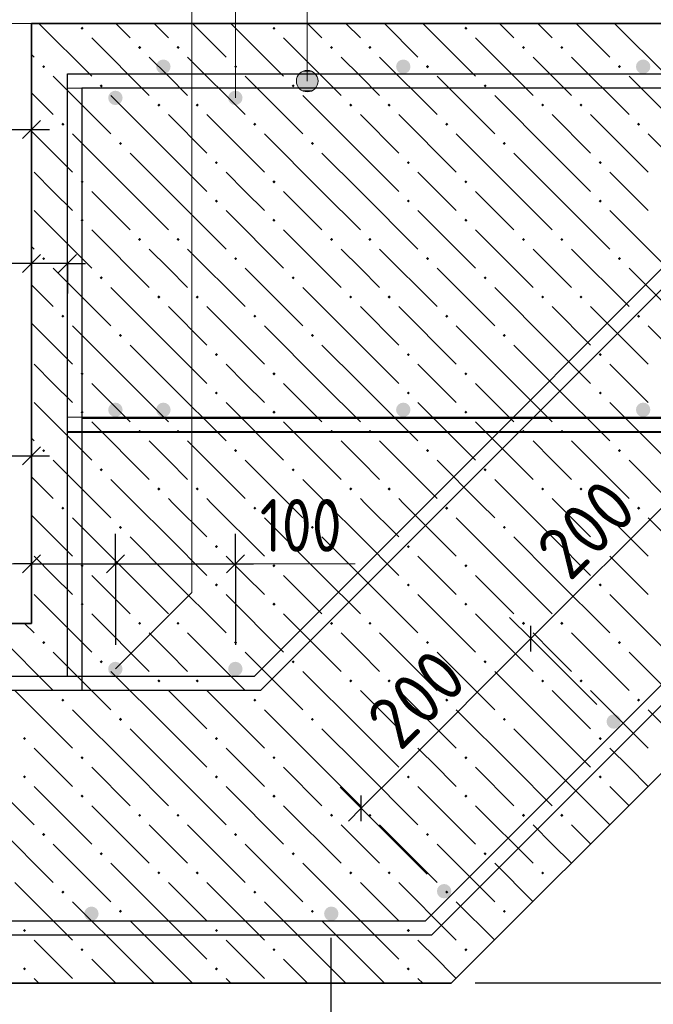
# Model space of a CAD drawing. Header units: millimetres. Extents: x 0 to 42000, y 0 to 29700.
# Tile 23 of 29: x 15666 to 18307, y 21813 to 25916. Entities that reach past the tile are written whole.
import ezdxf

# ---------------------------------------------------------------- set-up
doc = ezdxf.new("R2010")
doc.units = ezdxf.units.MM
for name, color, linetype, lineweight in [('Standard', 7, 'Continuous', 25), ('ЖБ Лента фундамента под плитной частью', 7, 'Continuous', 35), ('ЖБ Плита Фундамента верхний уровень', 7, 'Continuous', 35), ('Обрамление Г-обр.', 52, 'Continuous', 25), ('Обрамление П-обр. равн.', 52, 'Continuous', 25), ('Обрамление проемов стержнями', 52, 'Continuous', 25), ('Позиционная метка номер позиции', 7, 'Continuous', 13), ('Фоновоя арматура Х1', 52, 'Continuous', 25)]:
    doc.layers.add(name, color=color, linetype=linetype, lineweight=lineweight)
doc.layers.add('Размерная выноска', color=7, linetype='Continuous')
doc.styles.add('ISOCPEUR', font='txt')

msp = doc.modelspace()

# ---------------------------------------------------------------- hatches: boundary and pattern name
at = {"layer": 'ЖБ Лента фундамента под плитной частью', "linetype": 'Continuous', "lineweight": 18, "transparency": 33554687}
for points in [[(15839.4, 23880.1), (15845.9, 23886.6), (15852.4, 23880.1), (15845.9, 23873.6)], [(16639.4, 23880.1), (16645.9, 23886.6), (16652.4, 23880.1), (16645.9, 23873.6)], [(17439.4, 23880.1), (17445.9, 23886.6), (17452.4, 23880.1), (17445.9, 23873.6)], [(18239.4, 23880.1), (18245.9, 23886.6), (18252.4, 23880.1), (18245.9, 23873.6)], [(16079.4, 23800.1), (16085.9, 23806.6), (16092.4, 23800.1), (16085.9, 23793.6)], [(16879.4, 23800.1), (16885.9, 23806.6), (16892.4, 23800.1), (16885.9, 23793.6)], [(17679.4, 23800.1), (17685.9, 23806.6), (17692.4, 23800.1), (17685.9, 23793.6)], [(16479.4, 23720.1), (16485.9, 23726.6), (16492.4, 23720.1), (16485.9, 23713.6)], [(17279.4, 23720.1), (17285.9, 23726.6), (17292.4, 23720.1), (17285.9, 23713.6)], [(18079.4, 23720.1), (18085.9, 23726.6), (18092.4, 23720.1), (18085.9, 23713.6)], [(15919.4, 23640.1), (15925.9, 23646.6), (15932.4, 23640.1), (15925.9, 23633.6)], [(16719.4, 23640.1), (16725.9, 23646.6), (16732.4, 23640.1), (16725.9, 23633.6)], [(17519.4, 23640.1), (17525.9, 23646.6), (17532.4, 23640.1), (17525.9, 23633.6)], [(16479.4, 23560.1), (16485.9, 23566.6), (16492.4, 23560.1), (16485.9, 23553.6)], [(17279.4, 23560.1), (17285.9, 23566.6), (17292.4, 23560.1), (17285.9, 23553.6)], [(18079.4, 23560.1), (18085.9, 23566.6), (18092.4, 23560.1), (18085.9, 23553.6)], [(15919.4, 23480.1), (15925.9, 23486.6), (15932.4, 23480.1), (15925.9, 23473.6)], [(16719.4, 23480.1), (16725.9, 23486.6), (16732.4, 23480.1), (16725.9, 23473.6)], [(17519.4, 23480.1), (17525.9, 23486.6), (17532.4, 23480.1), (17525.9, 23473.6)], [(16159.4, 23400.1), (16165.9, 23406.6), (16172.4, 23400.1), (16165.9, 23393.6)], [(16319.4, 23400.1), (16325.9, 23406.6), (16332.4, 23400.1), (16325.9, 23393.6)], [(16959.4, 23400.1), (16965.9, 23406.6), (16972.4, 23400.1), (16965.9, 23393.6)], [(17119.4, 23400.1), (17125.9, 23406.6), (17132.4, 23400.1), (17125.9, 23393.6)], [(17759.4, 23400.1), (17765.9, 23406.6), (17772.4, 23400.1), (17765.9, 23393.6)], [(17919.4, 23400.1), (17925.9, 23406.6), (17932.4, 23400.1), (17925.9, 23393.6)], [(15759.4, 23320.1), (15765.9, 23326.6), (15772.4, 23320.1), (15765.9, 23313.6)], [(16559.4, 23320.1), (16565.9, 23326.6), (16572.4, 23320.1), (16565.9, 23313.6)], [(17359.4, 23320.1), (17365.9, 23326.6), (17372.4, 23320.1), (17365.9, 23313.6)], [(18159.4, 23320.1), (18165.9, 23326.6), (18172.4, 23320.1), (18165.9, 23313.6)], [(15999.4, 23240.1), (16005.9, 23246.6), (16012.4, 23240.1), (16005.9, 23233.6)], [(16799.4, 23240.1), (16805.9, 23246.6), (16812.4, 23240.1), (16805.9, 23233.6)], [(17599.4, 23240.1), (17605.9, 23246.6), (17612.4, 23240.1), (17605.9, 23233.6)], [(16239.4, 23160.1), (16245.9, 23166.6), (16252.4, 23160.1), (16245.9, 23153.6)], [(16399.4, 23160.1), (16405.9, 23166.6), (16412.4, 23160.1), (16405.9, 23153.6)], [(17039.4, 23160.1), (17045.9, 23166.6), (17052.4, 23160.1), (17045.9, 23153.6)], [(17199.4, 23160.1), (17205.9, 23166.6), (17212.4, 23160.1), (17205.9, 23153.6)], [(17839.4, 23160.1), (17845.9, 23166.6), (17852.4, 23160.1), (17845.9, 23153.6)], [(17999.4, 23160.1), (18005.9, 23166.6), (18012.4, 23160.1), (18005.9, 23153.6)], [(15839.4, 23080.1), (15845.9, 23086.6), (15852.4, 23080.1), (15845.9, 23073.6)], [(16639.4, 23080.1), (16645.9, 23086.6), (16652.4, 23080.1), (16645.9, 23073.6)], [(17439.4, 23080.1), (17445.9, 23086.6), (17452.4, 23080.1), (17445.9, 23073.6)], [(18239.4, 23080.1), (18245.9, 23086.6), (18252.4, 23080.1), (18245.9, 23073.6)], [(16079.4, 23000.1), (16085.9, 23006.6), (16092.4, 23000.1), (16085.9, 22993.6)], [(16879.4, 23000.1), (16885.9, 23006.6), (16892.4, 23000.1), (16885.9, 22993.6)], [(17679.4, 23000.1), (17685.9, 23006.6), (17692.4, 23000.1), (17685.9, 22993.6)], [(15679.4, 22920.1), (15685.9, 22926.6), (15692.4, 22920.1), (15685.9, 22913.6)], [(16479.4, 22920.1), (16485.9, 22926.6), (16492.4, 22920.1), (16485.9, 22913.6)], [(17279.4, 22920.1), (17285.9, 22926.6), (17292.4, 22920.1), (17285.9, 22913.6)], [(18079.4, 22920.1), (18085.9, 22926.6), (18092.4, 22920.1), (18085.9, 22913.6)], [(15919.4, 22840.1), (15925.9, 22846.6), (15932.4, 22840.1), (15925.9, 22833.6)], [(16719.4, 22840.1), (16725.9, 22846.6), (16732.4, 22840.1), (16725.9, 22833.6)], [(17519.4, 22840.1), (17525.9, 22846.6), (17532.4, 22840.1), (17525.9, 22833.6)], [(15679.4, 22760.1), (15685.9, 22766.6), (15692.4, 22760.1), (15685.9, 22753.6)], [(16479.4, 22760.1), (16485.9, 22766.6), (16492.4, 22760.1), (16485.9, 22753.6)], [(17279.4, 22760.1), (17285.9, 22766.6), (17292.4, 22760.1), (17285.9, 22753.6)], [(18079.4, 22760.1), (18085.9, 22766.6), (18092.4, 22760.1), (18085.9, 22753.6)], [(15919.4, 22680.1), (15925.9, 22686.6), (15932.4, 22680.1), (15925.9, 22673.6)], [(16719.4, 22680.1), (16725.9, 22686.6), (16732.4, 22680.1), (16725.9, 22673.6)], [(17519.4, 22680.1), (17525.9, 22686.6), (17532.4, 22680.1), (17525.9, 22673.6)], [(16159.4, 22600.1), (16165.9, 22606.6), (16172.4, 22600.1), (16165.9, 22593.6)], [(16319.4, 22600.1), (16325.9, 22606.6), (16332.4, 22600.1), (16325.9, 22593.6)], [(16959.4, 22600.1), (16965.9, 22606.6), (16972.4, 22600.1), (16965.9, 22593.6)], [(17119.4, 22600.1), (17125.9, 22606.6), (17132.4, 22600.1), (17125.9, 22593.6)], [(17759.4, 22600.1), (17765.9, 22606.6), (17772.4, 22600.1), (17765.9, 22593.6)], [(17919.4, 22600.1), (17925.9, 22606.6), (17932.4, 22600.1), (17925.9, 22593.6)], [(15759.4, 22520.1), (15765.9, 22526.6), (15772.4, 22520.1), (15765.9, 22513.6)], [(16559.4, 22520.1), (16565.9, 22526.6), (16572.4, 22520.1), (16565.9, 22513.6)], [(17359.4, 22520.1), (17365.9, 22526.6), (17372.4, 22520.1), (17365.9, 22513.6)], [(15999.4, 22440.1), (16005.9, 22446.6), (16012.4, 22440.1), (16005.9, 22433.6)], [(16799.4, 22440.1), (16805.9, 22446.6), (16812.4, 22440.1), (16805.9, 22433.6)], [(17599.4, 22440.1), (17605.9, 22446.6), (17612.4, 22440.1), (17605.9, 22433.6)], [(16239.4, 22360.1), (16245.9, 22366.6), (16252.4, 22360.1), (16245.9, 22353.6)], [(16399.4, 22360.1), (16405.9, 22366.6), (16412.4, 22360.1), (16405.9, 22353.6)], [(17039.4, 22360.1), (17045.9, 22366.6), (17052.4, 22360.1), (17045.9, 22353.6)], [(17199.4, 22360.1), (17205.9, 22366.6), (17212.4, 22360.1), (17205.9, 22353.6)], [(17839.4, 22360.1), (17845.9, 22366.6), (17852.4, 22360.1), (17845.9, 22353.6)], [(15839.4, 22280.1), (15845.9, 22286.6), (15852.4, 22280.1), (15845.9, 22273.6)], [(16639.4, 22280.1), (16645.9, 22286.6), (16652.4, 22280.1), (16645.9, 22273.6)], [(17439.4, 22280.1), (17445.9, 22286.6), (17452.4, 22280.1), (17445.9, 22273.6)], [(16079.4, 22200.1), (16085.9, 22206.6), (16092.4, 22200.1), (16085.9, 22193.6)], [(16879.4, 22200.1), (16885.9, 22206.6), (16892.4, 22200.1), (16885.9, 22193.6)], [(17679.4, 22200.1), (17685.9, 22206.6), (17692.4, 22200.1), (17685.9, 22193.6)], [(15679.4, 22120.1), (15685.9, 22126.6), (15692.4, 22120.1), (15685.9, 22113.6)], [(16479.4, 22120.1), (16485.9, 22126.6), (16492.4, 22120.1), (16485.9, 22113.6)], [(17279.4, 22120.1), (17285.9, 22126.6), (17292.4, 22120.1), (17285.9, 22113.6)], [(15919.4, 22040.1), (15925.9, 22046.6), (15932.4, 22040.1), (15925.9, 22033.6)], [(16719.4, 22040.1), (16725.9, 22046.6), (16732.4, 22040.1), (16725.9, 22033.6)], [(17519.4, 22040.1), (17525.9, 22046.6), (17532.4, 22040.1), (17525.9, 22033.6)], [(15679.4, 21960.1), (15685.9, 21966.6), (15692.4, 21960.1), (15685.9, 21953.6)], [(16479.4, 21960.1), (16485.9, 21966.6), (16492.4, 21960.1), (16485.9, 21953.6)], [(17279.4, 21960.1), (17285.9, 21966.6), (17292.4, 21960.1), (17285.9, 21953.6)]]:
    msp.add_hatch(color=7, dxfattribs=at).paths.add_polyline_path(points, flags=16)
at = {"layer": 'ЖБ Плита Фундамента верхний уровень', "linetype": 'Continuous', "lineweight": 18, "transparency": 33554687}
for points in [[(15919.4, 25880.1), (15925.9, 25886.6), (15932.4, 25880.1), (15925.9, 25873.6)], [(16719.4, 25880.1), (16725.9, 25886.6), (16732.4, 25880.1), (16725.9, 25873.6)], [(17519.4, 25880.1), (17525.9, 25886.6), (17532.4, 25880.1), (17525.9, 25873.6)], [(16159.4, 25800.1), (16165.9, 25806.6), (16172.4, 25800.1), (16165.9, 25793.6)], [(16319.4, 25800.1), (16325.9, 25806.6), (16332.4, 25800.1), (16325.9, 25793.6)], [(16959.4, 25800.1), (16965.9, 25806.6), (16972.4, 25800.1), (16965.9, 25793.6)], [(17119.4, 25800.1), (17125.9, 25806.6), (17132.4, 25800.1), (17125.9, 25793.6)], [(17759.4, 25800.1), (17765.9, 25806.6), (17772.4, 25800.1), (17765.9, 25793.6)], [(17919.4, 25800.1), (17925.9, 25806.6), (17932.4, 25800.1), (17925.9, 25793.6)], [(15759.4, 25720.1), (15765.9, 25726.6), (15772.4, 25720.1), (15765.9, 25713.6)], [(16559.4, 25720.1), (16565.9, 25726.6), (16572.4, 25720.1), (16565.9, 25713.6)], [(17359.4, 25720.1), (17365.9, 25726.6), (17372.4, 25720.1), (17365.9, 25713.6)], [(18159.4, 25720.1), (18165.9, 25726.6), (18172.4, 25720.1), (18165.9, 25713.6)], [(15999.4, 25640.1), (16005.9, 25646.6), (16012.4, 25640.1), (16005.9, 25633.6)], [(16799.4, 25640.1), (16805.9, 25646.6), (16812.4, 25640.1), (16805.9, 25633.6)], [(17599.4, 25640.1), (17605.9, 25646.6), (17612.4, 25640.1), (17605.9, 25633.6)], [(16239.4, 25560.1), (16245.9, 25566.6), (16252.4, 25560.1), (16245.9, 25553.6)], [(16399.4, 25560.1), (16405.9, 25566.6), (16412.4, 25560.1), (16405.9, 25553.6)], [(17039.4, 25560.1), (17045.9, 25566.6), (17052.4, 25560.1), (17045.9, 25553.6)], [(17199.4, 25560.1), (17205.9, 25566.6), (17212.4, 25560.1), (17205.9, 25553.6)], [(17839.4, 25560.1), (17845.9, 25566.6), (17852.4, 25560.1), (17845.9, 25553.6)], [(17999.4, 25560.1), (18005.9, 25566.6), (18012.4, 25560.1), (18005.9, 25553.6)], [(15839.4, 25480.1), (15845.9, 25486.6), (15852.4, 25480.1), (15845.9, 25473.6)], [(16639.4, 25480.1), (16645.9, 25486.6), (16652.4, 25480.1), (16645.9, 25473.6)], [(17439.4, 25480.1), (17445.9, 25486.6), (17452.4, 25480.1), (17445.9, 25473.6)], [(18239.4, 25480.1), (18245.9, 25486.6), (18252.4, 25480.1), (18245.9, 25473.6)], [(16079.4, 25400.1), (16085.9, 25406.6), (16092.4, 25400.1), (16085.9, 25393.6)], [(16879.4, 25400.1), (16885.9, 25406.6), (16892.4, 25400.1), (16885.9, 25393.6)], [(17679.4, 25400.1), (17685.9, 25406.6), (17692.4, 25400.1), (17685.9, 25393.6)], [(16479.4, 25320.1), (16485.9, 25326.6), (16492.4, 25320.1), (16485.9, 25313.6)], [(17279.4, 25320.1), (17285.9, 25326.6), (17292.4, 25320.1), (17285.9, 25313.6)], [(18079.4, 25320.1), (18085.9, 25326.6), (18092.4, 25320.1), (18085.9, 25313.6)], [(15919.4, 25240.1), (15925.9, 25246.6), (15932.4, 25240.1), (15925.9, 25233.6)], [(16719.4, 25240.1), (16725.9, 25246.6), (16732.4, 25240.1), (16725.9, 25233.6)], [(17519.4, 25240.1), (17525.9, 25246.6), (17532.4, 25240.1), (17525.9, 25233.6)], [(16479.4, 25160.1), (16485.9, 25166.6), (16492.4, 25160.1), (16485.9, 25153.6)], [(17279.4, 25160.1), (17285.9, 25166.6), (17292.4, 25160.1), (17285.9, 25153.6)], [(18079.4, 25160.1), (18085.9, 25166.6), (18092.4, 25160.1), (18085.9, 25153.6)], [(15919.4, 25080.1), (15925.9, 25086.6), (15932.4, 25080.1), (15925.9, 25073.6)], [(16719.4, 25080.1), (16725.9, 25086.6), (16732.4, 25080.1), (16725.9, 25073.6)], [(17519.4, 25080.1), (17525.9, 25086.6), (17532.4, 25080.1), (17525.9, 25073.6)], [(16159.4, 25000.1), (16165.9, 25006.6), (16172.4, 25000.1), (16165.9, 24993.6)], [(16319.4, 25000.1), (16325.9, 25006.6), (16332.4, 25000.1), (16325.9, 24993.6)], [(16959.4, 25000.1), (16965.9, 25006.6), (16972.4, 25000.1), (16965.9, 24993.6)], [(17119.4, 25000.1), (17125.9, 25006.6), (17132.4, 25000.1), (17125.9, 24993.6)], [(17759.4, 25000.1), (17765.9, 25006.6), (17772.4, 25000.1), (17765.9, 24993.6)], [(17919.4, 25000.1), (17925.9, 25006.6), (17932.4, 25000.1), (17925.9, 24993.6)], [(15759.4, 24920.1), (15765.9, 24926.6), (15772.4, 24920.1), (15765.9, 24913.6)], [(16559.4, 24920.1), (16565.9, 24926.6), (16572.4, 24920.1), (16565.9, 24913.6)], [(17359.4, 24920.1), (17365.9, 24926.6), (17372.4, 24920.1), (17365.9, 24913.6)], [(18159.4, 24920.1), (18165.9, 24926.6), (18172.4, 24920.1), (18165.9, 24913.6)], [(15999.4, 24840.1), (16005.9, 24846.6), (16012.4, 24840.1), (16005.9, 24833.6)], [(16799.4, 24840.1), (16805.9, 24846.6), (16812.4, 24840.1), (16805.9, 24833.6)], [(17599.4, 24840.1), (17605.9, 24846.6), (17612.4, 24840.1), (17605.9, 24833.6)], [(16239.4, 24760.1), (16245.9, 24766.6), (16252.4, 24760.1), (16245.9, 24753.6)], [(16399.4, 24760.1), (16405.9, 24766.6), (16412.4, 24760.1), (16405.9, 24753.6)], [(17039.4, 24760.1), (17045.9, 24766.6), (17052.4, 24760.1), (17045.9, 24753.6)], [(17199.4, 24760.1), (17205.9, 24766.6), (17212.4, 24760.1), (17205.9, 24753.6)], [(17839.4, 24760.1), (17845.9, 24766.6), (17852.4, 24760.1), (17845.9, 24753.6)], [(17999.4, 24760.1), (18005.9, 24766.6), (18012.4, 24760.1), (18005.9, 24753.6)], [(15839.4, 24680.1), (15845.9, 24686.6), (15852.4, 24680.1), (15845.9, 24673.6)], [(16639.4, 24680.1), (16645.9, 24686.6), (16652.4, 24680.1), (16645.9, 24673.6)], [(17439.4, 24680.1), (17445.9, 24686.6), (17452.4, 24680.1), (17445.9, 24673.6)], [(18239.4, 24680.1), (18245.9, 24686.6), (18252.4, 24680.1), (18245.9, 24673.6)], [(16079.4, 24600.1), (16085.9, 24606.6), (16092.4, 24600.1), (16085.9, 24593.6)], [(16879.4, 24600.1), (16885.9, 24606.6), (16892.4, 24600.1), (16885.9, 24593.6)], [(17679.4, 24600.1), (17685.9, 24606.6), (17692.4, 24600.1), (17685.9, 24593.6)], [(16479.4, 24520.1), (16485.9, 24526.6), (16492.4, 24520.1), (16485.9, 24513.6)], [(17279.4, 24520.1), (17285.9, 24526.6), (17292.4, 24520.1), (17285.9, 24513.6)], [(18079.4, 24520.1), (18085.9, 24526.6), (18092.4, 24520.1), (18085.9, 24513.6)], [(15919.4, 24440.1), (15925.9, 24446.6), (15932.4, 24440.1), (15925.9, 24433.6)], [(16719.4, 24440.1), (16725.9, 24446.6), (16732.4, 24440.1), (16725.9, 24433.6)], [(17519.4, 24440.1), (17525.9, 24446.6), (17532.4, 24440.1), (17525.9, 24433.6)], [(16479.4, 24360.1), (16485.9, 24366.6), (16492.4, 24360.1), (16485.9, 24353.6)], [(17279.4, 24360.1), (17285.9, 24366.6), (17292.4, 24360.1), (17285.9, 24353.6)], [(18079.4, 24360.1), (18085.9, 24366.6), (18092.4, 24360.1), (18085.9, 24353.6)], [(15919.4, 24280.1), (15925.9, 24286.6), (15932.4, 24280.1), (15925.9, 24273.6)], [(16719.4, 24280.1), (16725.9, 24286.6), (16732.4, 24280.1), (16725.9, 24273.6)], [(17519.4, 24280.1), (17525.9, 24286.6), (17532.4, 24280.1), (17525.9, 24273.6)], [(16159.4, 24200.1), (16165.9, 24206.6), (16172.4, 24200.1), (16165.9, 24193.6)], [(16319.4, 24200.1), (16325.9, 24206.6), (16332.4, 24200.1), (16325.9, 24193.6)], [(16959.4, 24200.1), (16965.9, 24206.6), (16972.4, 24200.1), (16965.9, 24193.6)], [(17119.4, 24200.1), (17125.9, 24206.6), (17132.4, 24200.1), (17125.9, 24193.6)], [(17759.4, 24200.1), (17765.9, 24206.6), (17772.4, 24200.1), (17765.9, 24193.6)], [(17919.4, 24200.1), (17925.9, 24206.6), (17932.4, 24200.1), (17925.9, 24193.6)], [(15759.4, 24120.1), (15765.9, 24126.6), (15772.4, 24120.1), (15765.9, 24113.6)], [(16559.4, 24120.1), (16565.9, 24126.6), (16572.4, 24120.1), (16565.9, 24113.6)], [(17359.4, 24120.1), (17365.9, 24126.6), (17372.4, 24120.1), (17365.9, 24113.6)], [(18159.4, 24120.1), (18165.9, 24126.6), (18172.4, 24120.1), (18165.9, 24113.6)], [(15999.4, 24040.1), (16005.9, 24046.6), (16012.4, 24040.1), (16005.9, 24033.6)], [(16799.4, 24040.1), (16805.9, 24046.6), (16812.4, 24040.1), (16805.9, 24033.6)], [(17599.4, 24040.1), (17605.9, 24046.6), (17612.4, 24040.1), (17605.9, 24033.6)], [(16239.4, 23960.1), (16245.9, 23966.6), (16252.4, 23960.1), (16245.9, 23953.6)], [(16399.4, 23960.1), (16405.9, 23966.6), (16412.4, 23960.1), (16405.9, 23953.6)], [(17039.4, 23960.1), (17045.9, 23966.6), (17052.4, 23960.1), (17045.9, 23953.6)], [(17199.4, 23960.1), (17205.9, 23966.6), (17212.4, 23960.1), (17205.9, 23953.6)], [(17839.4, 23960.1), (17845.9, 23966.6), (17852.4, 23960.1), (17845.9, 23953.6)], [(17999.4, 23960.1), (18005.9, 23966.6), (18012.4, 23960.1), (18005.9, 23953.6)]]:
    msp.add_hatch(color=7, dxfattribs=at).paths.add_polyline_path(points, flags=16)
at = {"layer": 'Обрамление Г-обр.', "linetype": 'Continuous', "lineweight": 25, "transparency": 33554687}
for points in [[(18172.2, 22990.9), (18169.9, 23002.4), (18163.4, 23012.1), (18153.7, 23018.6), (18142.2, 23020.9), (18130.7, 23018.6), (18121, 23012.1), (18114.5, 23002.4), (18112.2, 22990.9), (18114.5, 22979.4), (18121, 22969.7), (18130.7, 22963.2), (18142.2, 22960.9), (18153.7, 22963.2), (18163.4, 22969.7), (18169.9, 22979.4)], [(18172.2, 22990.9), (18169.9, 23002.4), (18163.4, 23012.1), (18153.7, 23018.6), (18142.2, 23020.9), (18130.7, 23018.6), (18121, 23012.1), (18114.5, 23002.4), (18112.2, 22990.9), (18114.5, 22979.4), (18121, 22969.7), (18130.7, 22963.2), (18142.2, 22960.9), (18153.7, 22963.2), (18163.4, 22969.7), (18169.9, 22979.4)], [(17465.1, 22283.8), (17462.8, 22295.3), (17456.3, 22305), (17446.6, 22311.5), (17435.1, 22313.8), (17423.6, 22311.5), (17413.9, 22305), (17407.4, 22295.3), (17405.1, 22283.8), (17407.4, 22272.3), (17413.9, 22262.6), (17423.6, 22256.1), (17435.1, 22253.8), (17446.6, 22256.1), (17456.3, 22262.6), (17462.8, 22272.3)], [(17465.1, 22283.8), (17462.8, 22295.3), (17456.3, 22305), (17446.6, 22311.5), (17435.1, 22313.8), (17423.6, 22311.5), (17413.9, 22305), (17407.4, 22295.3), (17405.1, 22283.8), (17407.4, 22272.3), (17413.9, 22262.6), (17423.6, 22256.1), (17435.1, 22253.8), (17446.6, 22256.1), (17456.3, 22262.6), (17462.8, 22272.3)], [(15994.8, 22190), (15992.5, 22201.5), (15986, 22211.2), (15976.3, 22217.7), (15964.8, 22220), (15953.3, 22217.7), (15943.6, 22211.2), (15937.1, 22201.5), (15934.8, 22190), (15937.1, 22178.5), (15943.6, 22168.8), (15953.3, 22162.3), (15964.8, 22160), (15976.3, 22162.3), (15986, 22168.8), (15992.5, 22178.5)], [(16994.8, 22190), (16992.5, 22201.5), (16986, 22211.2), (16976.3, 22217.7), (16964.8, 22220), (16953.3, 22217.7), (16943.6, 22211.2), (16937.1, 22201.5), (16934.8, 22190), (16937.1, 22178.5), (16943.6, 22168.8), (16953.3, 22162.3), (16964.8, 22160), (16976.3, 22162.3), (16986, 22168.8), (16992.5, 22178.5)]]:
    msp.add_hatch(color=7, dxfattribs=at).paths.add_polyline_path(points)
at = {"layer": 'Обрамление проемов стержнями', "linetype": 'Continuous', "lineweight": 25, "transparency": 33554687}
for points in [[(16094.8, 25590), (16092.5, 25601.5), (16086, 25611.2), (16076.3, 25617.7), (16064.8, 25620), (16053.3, 25617.7), (16043.6, 25611.2), (16037.1, 25601.5), (16034.8, 25590), (16037.1, 25578.5), (16043.6, 25568.8), (16053.3, 25562.3), (16064.8, 25560), (16076.3, 25562.3), (16086, 25568.8), (16092.5, 25578.5)], [(16594.8, 25590), (16592.5, 25601.5), (16586, 25611.2), (16576.3, 25617.7), (16564.8, 25620), (16553.3, 25617.7), (16543.6, 25611.2), (16537.1, 25601.5), (16534.8, 25590), (16537.1, 25578.5), (16543.6, 25568.8), (16553.3, 25562.3), (16564.8, 25560), (16576.3, 25562.3), (16586, 25568.8), (16592.5, 25578.5)], [(16094.8, 23210), (16092.5, 23221.5), (16086, 23231.2), (16076.3, 23237.7), (16064.8, 23240), (16053.3, 23237.7), (16043.6, 23231.2), (16037.1, 23221.5), (16034.8, 23210), (16037.1, 23198.5), (16043.6, 23188.8), (16053.3, 23182.3), (16064.8, 23180), (16076.3, 23182.3), (16086, 23188.8), (16092.5, 23198.5)], [(16594.8, 23210), (16592.5, 23221.5), (16586, 23231.2), (16576.3, 23237.7), (16564.8, 23240), (16553.3, 23237.7), (16543.6, 23231.2), (16537.1, 23221.5), (16534.8, 23210), (16537.1, 23198.5), (16543.6, 23188.8), (16553.3, 23182.3), (16564.8, 23180), (16576.3, 23182.3), (16586, 23188.8), (16592.5, 23198.5)]]:
    msp.add_hatch(color=7, dxfattribs=at).paths.add_polyline_path(points)
at = {"layer": 'Позиционная метка номер позиции', "linetype": 'Continuous', "lineweight": 13, "transparency": 33554687}
for points in [[(16825.7, 25682.5), (16903.1, 25682.5), (16886.9, 25698.7)], [(16825.7, 25682.5), (16886.9, 25698.7), (16841.9, 25698.7)], [(16841.9, 25698.7), (16886.9, 25698.7), (16864.4, 25705)], [(16819.4, 25660), (16909.4, 25660), (16903.1, 25682.5)], [(16819.4, 25660), (16903.1, 25682.5), (16825.7, 25682.5)], [(16825.7, 25637.5), (16909.4, 25660), (16819.4, 25660)], [(16825.7, 25637.5), (16903.1, 25637.5), (16909.4, 25660)], [(16841.9, 25621.3), (16903.1, 25637.5), (16825.7, 25637.5)], [(16841.9, 25621.3), (16886.9, 25621.3), (16903.1, 25637.5)], [(16886.9, 25621.3), (16841.9, 25621.3), (16864.4, 25615)]]:
    msp.add_hatch(color=7, dxfattribs=at).paths.add_polyline_path(points)
at = {"layer": 'Фоновоя арматура Х1', "linetype": 'Continuous', "lineweight": 18, "transparency": 33554687}
for points in [[(16294.8, 25720), (16292.5, 25731.5), (16286, 25741.2), (16276.3, 25747.7), (16264.8, 25750), (16253.3, 25747.7), (16243.6, 25741.2), (16237.1, 25731.5), (16234.8, 25720), (16237.1, 25708.5), (16243.6, 25698.8), (16253.3, 25692.3), (16264.8, 25690), (16276.3, 25692.3), (16286, 25698.8), (16292.5, 25708.5)], [(17294.8, 25720), (17292.5, 25731.5), (17286, 25741.2), (17276.3, 25747.7), (17264.8, 25750), (17253.3, 25747.7), (17243.6, 25741.2), (17237.1, 25731.5), (17234.8, 25720), (17237.1, 25708.5), (17243.6, 25698.8), (17253.3, 25692.3), (17264.8, 25690), (17276.3, 25692.3), (17286, 25698.8), (17292.5, 25708.5)], [(18294.8, 25720), (18292.5, 25731.5), (18286, 25741.2), (18276.3, 25747.7), (18264.8, 25750), (18253.3, 25747.7), (18243.6, 25741.2), (18237.1, 25731.5), (18234.8, 25720), (18237.1, 25708.5), (18243.6, 25698.8), (18253.3, 25692.3), (18264.8, 25690), (18276.3, 25692.3), (18286, 25698.8), (18292.5, 25708.5)], [(16094.8, 25590), (16092.5, 25601.5), (16086, 25611.2), (16076.3, 25617.7), (16064.8, 25620), (16053.3, 25617.7), (16043.6, 25611.2), (16037.1, 25601.5), (16034.8, 25590), (16037.1, 25578.5), (16043.6, 25568.8), (16053.3, 25562.3), (16064.8, 25560), (16076.3, 25562.3), (16086, 25568.8), (16092.5, 25578.5)], [(16094.8, 24290), (16092.5, 24301.5), (16086, 24311.2), (16076.3, 24317.7), (16064.8, 24320), (16053.3, 24317.7), (16043.6, 24311.2), (16037.1, 24301.5), (16034.8, 24290), (16037.1, 24278.5), (16043.6, 24268.8), (16053.3, 24262.3), (16064.8, 24260), (16076.3, 24262.3), (16086, 24268.8), (16092.5, 24278.5)], [(16294.8, 24290), (16292.5, 24301.5), (16286, 24311.2), (16276.3, 24317.7), (16264.8, 24320), (16253.3, 24317.7), (16243.6, 24311.2), (16237.1, 24301.5), (16234.8, 24290), (16237.1, 24278.5), (16243.6, 24268.8), (16253.3, 24262.3), (16264.8, 24260), (16276.3, 24262.3), (16286, 24268.8), (16292.5, 24278.5)], [(17294.8, 24290), (17292.5, 24301.5), (17286, 24311.2), (17276.3, 24317.7), (17264.8, 24320), (17253.3, 24317.7), (17243.6, 24311.2), (17237.1, 24301.5), (17234.8, 24290), (17237.1, 24278.5), (17243.6, 24268.8), (17253.3, 24262.3), (17264.8, 24260), (17276.3, 24262.3), (17286, 24268.8), (17292.5, 24278.5)], [(18294.8, 24290), (18292.5, 24301.5), (18286, 24311.2), (18276.3, 24317.7), (18264.8, 24320), (18253.3, 24317.7), (18243.6, 24311.2), (18237.1, 24301.5), (18234.8, 24290), (18237.1, 24278.5), (18243.6, 24268.8), (18253.3, 24262.3), (18264.8, 24260), (18276.3, 24262.3), (18286, 24268.8), (18292.5, 24278.5)]]:
    msp.add_hatch(color=7, dxfattribs=at).paths.add_polyline_path(points)

# ---------------------------------------------------------------- linework, layer by layer
at = {"layer": 'Standard', "color": 251, "linetype": 'Continuous', "lineweight": -3, "true_color": 0x656565, "transparency": 33554687}
for p, q in [((15714.8, 25458.8), (15714.8, 25583.8)), ((15714.8, 25458.8), (15714.8, 25333.9)), ((15714.8, 25458.8), (15714.8, 24880)), ((15714.8, 24900), (15714.8, 25025)), ((15864.8, 24900), (15864.8, 25025)), ((15714.8, 24900), (15714.8, 24775)), ((15864.8, 24900), (15864.8, 24775)), ((15714.8, 24098.4), (15714.8, 24223.4)), ((15714.8, 24098.4), (15714.8, 23973.4)), ((15714.8, 24098.4), (15714.8, 23500)), ((15714.8, 23648.3), (15714.8, 23773.3)), ((16064.8, 23648.3), (16064.8, 23773.3)), ((16564.8, 23648.3), (16564.8, 23773.3)), ((15714.8, 23648.3), (15714.8, 23523.3)), ((15714.8, 23648.3), (15714.8, 23600)), ((16064.8, 23648.3), (16064.8, 23523.3)), ((16064.8, 23648.3), (16064.8, 23310)), ((16564.8, 23648.3), (16564.8, 23523.3)), ((16564.8, 23648.3), (16564.8, 23310)), ((17796.7, 23336.4), (17708.3, 23424.8)), ((17796.7, 23336.4), (17885.1, 23248)), ((17796.7, 23336.4), (18071.5, 23061.6)), ((17089.6, 22629.3), (17001.2, 22717.7)), ((17089.6, 22629.3), (17178, 22540.9)), ((17089.6, 22629.3), (17364.4, 22354.5)), ((24736.8, 21900), (17564.8, 21900))]:
    msp.add_line(p, q, dxfattribs=at)
at = {"layer": 'Standard', "color": 7, "linetype": 'Continuous', "lineweight": 25, "transparency": 33554687}
for p, q in [((15677.3, 25421.3), (15752.3, 25496.4)), ((15752.3, 24937.5), (15677.3, 24862.5)), ((15902.3, 24937.5), (15827.3, 24862.5)), ((15677.3, 24060.9), (15752.3, 24135.9)), ((15677.3, 23610.8), (15752.3, 23685.8)), ((16027.3, 23610.8), (16102.3, 23685.8)), ((16527.3, 23610.8), (16602.3, 23685.8)), ((17796.7, 23283.3), (17796.7, 23389.4)), ((17089.6, 22576.2), (17089.6, 22682.3))]:
    msp.add_line(p, q, dxfattribs=at)
at = {"layer": 'Standard', "color": 7, "linetype": 'Continuous', "lineweight": -3, "transparency": 33554687}
for p, q in [((12214.8, 25458.8), (15714.8, 25458.8)), ((15714.8, 25458.8), (15789.8, 25458.8)), ((15714.8, 24900), (15639.8, 24900)), ((15864.8, 24900), (15714.8, 24900)), ((15864.8, 24900), (15939.8, 24900)), ((15464.8, 24098.4), (15714.8, 24098.4)), ((15714.8, 24098.4), (15789.8, 24098.4)), ((17796.7, 23336.4), (18503.8, 24043.5)), ((15714.8, 23648.3), (15639.8, 23648.3)), ((15714.8, 23648.3), (16064.8, 23648.3)), ((16064.8, 23648.3), (16564.8, 23648.3)), ((16564.8, 23648.3), (16639.8, 23648.3)), ((17089.6, 22629.3), (17036.6, 22576.2))]:
    msp.add_line(p, q, dxfattribs=at)
msp.add_lwpolyline([(17089.6, 22629.3), (17257.2, 22796.8), (17257.2, 22796.8), (17796.7, 23336.4)], dxfattribs=at)
at = {"layer": 'Standard', "color": 251, "linetype": 'Continuous', "lineweight": -3, "true_color": 0x656565, "transparency": 33554687}
msp.add_lwpolyline([(16964.8, 21066.9), (16964.8, 21083.9), (16964.8, 21083.9), (16964.8, 22090)], dxfattribs=at)
at = {"layer": 'ЖБ Лента фундамента под плитной частью', "color": 7, "linetype": 'Continuous', "lineweight": 35, "transparency": 33554687}
for p, q in [((15714.8, 23900), (15714.8, 23400)), ((17464.8, 21900), (19464.8, 23900)), ((15714.8, 23400), (12214.8, 23400)), ((10464.8, 21900), (17464.8, 21900))]:
    msp.add_line(p, q, dxfattribs=at)
at = {"layer": 'ЖБ Лента фундамента под плитной частью', "color": 254, "linetype": 'Continuous', "lineweight": 18, "transparency": 33554687}
for p, q in [((15986, 23900), (16045.9, 23840.1)), ((16285.9, 23760.1), (16146, 23900)), ((16306, 23900), (16445.9, 23760.1)), ((16466, 23900), (16685.9, 23680.1)), ((16786, 23900), (16845.9, 23840.1)), ((17085.9, 23760.1), (16946, 23900)), ((17106, 23900), (17245.9, 23760.1)), ((17266, 23900), (17464.8, 23701.2)), ((17586, 23900), (17645.9, 23840.1)), ((17885.9, 23760.1), (17746, 23900)), ((17906, 23900), (18045.9, 23760.1)), ((18066, 23900), (18285.9, 23680.1)), ((15714.8, 23851.2), (15885.9, 23680.1)), ((16125.9, 23600.1), (15885.9, 23840.1)), ((16925.9, 23600.1), (16685.9, 23840.1)), ((17725.9, 23600.1), (17485.9, 23840.1)), ((18525.9, 23600.1), (18285.9, 23840.1)), ((16125.9, 23760.1), (16285.9, 23600.1)), ((16285.9, 23760.1), (16445.9, 23600.1)), ((16925.9, 23760.1), (17085.9, 23600.1)), ((17085.9, 23760.1), (17245.9, 23600.1)), ((17725.9, 23760.1), (17885.9, 23600.1)), ((17885.9, 23760.1), (18045.9, 23600.1)), ((15805.9, 23600.1), (15725.9, 23680.1)), ((16605.9, 23600.1), (16525.9, 23680.1)), ((17405.9, 23600.1), (17325.9, 23680.1)), ((17464.8, 23701.2), (17485.9, 23680.1)), ((18205.9, 23600.1), (18125.9, 23680.1)), ((15885.9, 23520.1), (15805.9, 23600.1)), ((15965.9, 23600.1), (16125.9, 23440.1)), ((16125.9, 23600.1), (16285.9, 23440.1)), ((16285.9, 23600.1), (16525.9, 23360.1)), ((16685.9, 23520.1), (16605.9, 23600.1)), ((16765.9, 23600.1), (16925.9, 23440.1)), ((16925.9, 23600.1), (17085.9, 23440.1)), ((17085.9, 23600.1), (17325.9, 23360.1)), ((17464.8, 23541.2), (17405.9, 23600.1)), ((17565.9, 23600.1), (17725.9, 23440.1)), ((17725.9, 23600.1), (17885.9, 23440.1)), ((17885.9, 23600.1), (18125.9, 23360.1)), ((18285.9, 23520.1), (18205.9, 23600.1)), ((15725.9, 23520.1), (15965.9, 23280.1)), ((16525.9, 23520.1), (16765.9, 23280.1)), ((17325.9, 23520.1), (17464.8, 23381.2)), ((17485.9, 23520.1), (17464.8, 23541.2)), ((18125.9, 23520.1), (18365.9, 23280.1)), ((15965.9, 23440.1), (16205.9, 23200.1)), ((16765.9, 23440.1), (17005.9, 23200.1)), ((17565.9, 23440.1), (17805.9, 23200.1)), ((15686, 23400), (15725.9, 23360.1)), ((15565.9, 23360.1), (15805.9, 23120.1)), ((16285.9, 23280.1), (16205.9, 23360.1)), ((16365.9, 23360.1), (16605.9, 23120.1)), ((17085.9, 23280.1), (17005.9, 23360.1)), ((17165.9, 23360.1), (17405.9, 23120.1)), ((17464.8, 23381.2), (17565.9, 23280.1)), ((17885.9, 23280.1), (17805.9, 23360.1)), ((17965.9, 23360.1), (18205.9, 23120.1)), ((15805.9, 23280.1), (16045.9, 23040.1)), ((16365.9, 23200.1), (16285.9, 23280.1)), ((16605.9, 23280.1), (16845.9, 23040.1)), ((17165.9, 23200.1), (17085.9, 23280.1)), ((17405.9, 23280.1), (17464.8, 23221.2)), ((17965.9, 23200.1), (17885.9, 23280.1)), ((18205.9, 23280.1), (18445.9, 23040.1)), ((16285.9, 22960.1), (16045.9, 23200.1)), ((17085.9, 22960.1), (16845.9, 23200.1)), ((17464.8, 23221.2), (17645.9, 23040.1)), ((17885.9, 22960.1), (17645.9, 23200.1)), ((15645.9, 23120.1), (15885.9, 22880.1)), ((16285.9, 23120.1), (16445.9, 22960.1)), ((16445.9, 23120.1), (16685.9, 22880.1)), ((17085.9, 23120.1), (17245.9, 22960.1)), ((17245.9, 23120.1), (17464.8, 22901.2)), ((17885.9, 23120.1), (18045.9, 22960.1)), ((18045.9, 23120.1), (18285.9, 22880.1)), ((16125.9, 22800.1), (15885.9, 23040.1)), ((16925.9, 22800.1), (16685.9, 23040.1)), ((17725.9, 22800.1), (17485.9, 23040.1)), ((18445.4, 22880.6), (18285.9, 23040.1)), ((16125.9, 22960.1), (16285.9, 22800.1)), ((16285.9, 22960.1), (16445.9, 22800.1)), ((16925.9, 22960.1), (17085.9, 22800.1)), ((17085.9, 22960.1), (17245.9, 22800.1)), ((17725.9, 22960.1), (17885.9, 22800.1)), ((17885.9, 22960.1), (18045.9, 22800.1)), ((17464.8, 22901.2), (17485.9, 22880.1)), ((15805.9, 22800.1), (15725.9, 22880.1)), ((16605.9, 22800.1), (16525.9, 22880.1)), ((17405.9, 22800.1), (17325.9, 22880.1)), ((18205.9, 22800.1), (18125.9, 22880.1)), ((15485.9, 22800.1), (15725.9, 22560.1)), ((15885.9, 22720.1), (15805.9, 22800.1)), ((15965.9, 22800.1), (16125.9, 22640.1)), ((16125.9, 22800.1), (16285.9, 22640.1)), ((16285.9, 22800.1), (16525.9, 22560.1)), ((16685.9, 22720.1), (16605.9, 22800.1)), ((16765.9, 22800.1), (16925.9, 22640.1)), ((16925.9, 22800.1), (17085.9, 22640.1)), ((17085.9, 22800.1), (17325.9, 22560.1)), ((17464.8, 22741.2), (17405.9, 22800.1)), ((17565.9, 22800.1), (17725.9, 22640.1)), ((17725.9, 22800.1), (17885.9, 22640.1)), ((17885.9, 22800.1), (18125.4, 22560.6)), ((18285.4, 22720.6), (18205.9, 22800.1)), ((17485.9, 22720.1), (17464.8, 22741.2)), ((15725.9, 22720.1), (15965.9, 22480.1)), ((16525.9, 22720.1), (16765.9, 22480.1)), ((17325.9, 22720.1), (17464.8, 22581.2)), ((18125.9, 22720.1), (18205.4, 22640.6)), ((15965.9, 22640.1), (16205.9, 22400.1)), ((16765.9, 22640.1), (17005.9, 22400.1)), ((17565.9, 22640.1), (17805.9, 22400.1)), ((17464.8, 22581.2), (17565.9, 22480.1)), ((15565.9, 22560.1), (15805.9, 22320.1)), ((16285.9, 22480.1), (16205.9, 22560.1)), ((16365.9, 22560.1), (16605.9, 22320.1)), ((17085.9, 22480.1), (17005.9, 22560.1)), ((17165.9, 22560.1), (17405.9, 22320.1)), ((17885.9, 22480.1), (17805.9, 22560.1)), ((17965.9, 22560.1), (18045.4, 22480.6)), ((15805.9, 22480.1), (16045.9, 22240.1)), ((16365.9, 22400.1), (16285.9, 22480.1)), ((16605.9, 22480.1), (16845.9, 22240.1)), ((17165.9, 22400.1), (17085.9, 22480.1)), ((17405.9, 22480.1), (17464.8, 22421.2)), ((17965.4, 22400.6), (17885.9, 22480.1)), ((17464.8, 22421.2), (17645.9, 22240.1)), ((16285.9, 22160.1), (16045.9, 22400.1)), ((17085.9, 22160.1), (16845.9, 22400.1)), ((17805.4, 22240.6), (17645.9, 22400.1)), ((15645.9, 22320.1), (15885.9, 22080.1)), ((16285.9, 22320.1), (16445.9, 22160.1)), ((16445.9, 22320.1), (16685.9, 22080.1)), ((17085.9, 22320.1), (17245.9, 22160.1)), ((17245.9, 22320.1), (17464.8, 22101.2)), ((16125.9, 22000.1), (15885.9, 22240.1)), ((16925.9, 22000.1), (16685.9, 22240.1)), ((17645.4, 22080.6), (17485.9, 22240.1)), ((16125.9, 22160.1), (16285.9, 22000.1)), ((16285.9, 22160.1), (16445.9, 22000.1)), ((16925.9, 22160.1), (17085.9, 22000.1)), ((17085.9, 22160.1), (17245.9, 22000.1)), ((15805.9, 22000.1), (15725.9, 22080.1)), ((16605.9, 22000.1), (16525.9, 22080.1)), ((17405.9, 22000.1), (17325.9, 22080.1)), ((17464.8, 22101.2), (17485.9, 22080.1)), ((15885.9, 21920.1), (15805.9, 22000.1)), ((15965.9, 22000.1), (16066, 21900)), ((16125.9, 22000.1), (16226, 21900)), ((16285.9, 22000.1), (16386, 21900)), ((16685.9, 21920.1), (16605.9, 22000.1)), ((16765.9, 22000.1), (16866, 21900)), ((16925.9, 22000.1), (17026, 21900)), ((17085.9, 22000.1), (17186, 21900)), ((17464.8, 21941.2), (17405.9, 22000.1)), ((15725.9, 21920.1), (15746, 21900)), ((16525.9, 21920.1), (16546, 21900)), ((17325.9, 21920.1), (17346, 21900)), ((17485.4, 21920.6), (17464.8, 21941.2))]:
    msp.add_line(p, q, dxfattribs=at)
at = {"layer": 'ЖБ Плита Фундамента верхний уровень', "color": 7, "linetype": 'Continuous', "lineweight": 35, "transparency": 33554687}
for p, q in [((15714.8, 25900), (15714.8, 23900)), ((23581.1, 25900), (15714.8, 25900))]:
    msp.add_line(p, q, dxfattribs=at)
at = {"layer": 'ЖБ Плита Фундамента верхний уровень', "color": 254, "linetype": 'Continuous', "lineweight": 18, "transparency": 33554687}
for p, q in [((15746, 25900), (15965.9, 25680.1)), ((16066, 25900), (16125.9, 25840.1)), ((16226, 25900), (16285.9, 25840.1)), ((16386, 25900), (16525.9, 25760.1)), ((16546, 25900), (16765.9, 25680.1)), ((16866, 25900), (16925.9, 25840.1)), ((17026, 25900), (17085.9, 25840.1)), ((17186, 25900), (17325.9, 25760.1)), ((17346, 25900), (17565.9, 25680.1)), ((17666, 25900), (17725.9, 25840.1)), ((17826, 25900), (17885.9, 25840.1)), ((17986, 25900), (18125.9, 25760.1)), ((18146, 25900), (18365.9, 25680.1)), ((15965.9, 25840.1), (16205.9, 25600.1)), ((16765.9, 25840.1), (17005.9, 25600.1)), ((17565.9, 25840.1), (17805.9, 25600.1)), ((15714.8, 25771.2), (15725.9, 25760.1)), ((16285.9, 25680.1), (16205.9, 25760.1)), ((16365.9, 25760.1), (16605.9, 25520.1)), ((17085.9, 25680.1), (17005.9, 25760.1)), ((17165.9, 25760.1), (17405.9, 25520.1)), ((17885.9, 25680.1), (17805.9, 25760.1)), ((17965.9, 25760.1), (18205.9, 25520.1)), ((15805.9, 25680.1), (16045.9, 25440.1)), ((16365.9, 25600.1), (16285.9, 25680.1)), ((16605.9, 25680.1), (16845.9, 25440.1)), ((17165.9, 25600.1), (17085.9, 25680.1)), ((17405.9, 25680.1), (17645.9, 25440.1)), ((17965.9, 25600.1), (17885.9, 25680.1)), ((18205.9, 25680.1), (18445.9, 25440.1)), ((15714.8, 25611.2), (15805.9, 25520.1)), ((16285.9, 25360.1), (16045.9, 25600.1)), ((17085.9, 25360.1), (16845.9, 25600.1)), ((17885.9, 25360.1), (17645.9, 25600.1)), ((16285.9, 25520.1), (16445.9, 25360.1)), ((16445.9, 25520.1), (16685.9, 25280.1)), ((17085.9, 25520.1), (17245.9, 25360.1)), ((17245.9, 25520.1), (17485.9, 25280.1)), ((17885.9, 25520.1), (18045.9, 25360.1)), ((18045.9, 25520.1), (18285.9, 25280.1)), ((15714.8, 25451.2), (15885.9, 25280.1)), ((16125.9, 25200.1), (15885.9, 25440.1)), ((16925.9, 25200.1), (16685.9, 25440.1)), ((17725.9, 25200.1), (17485.9, 25440.1)), ((18525.9, 25200.1), (18285.9, 25440.1)), ((16125.9, 25360.1), (16285.9, 25200.1)), ((16285.9, 25360.1), (16445.9, 25200.1)), ((16925.9, 25360.1), (17085.9, 25200.1)), ((17085.9, 25360.1), (17245.9, 25200.1)), ((17725.9, 25360.1), (17885.9, 25200.1)), ((17885.9, 25360.1), (18045.9, 25200.1)), ((15805.9, 25200.1), (15725.9, 25280.1)), ((16605.9, 25200.1), (16525.9, 25280.1)), ((17405.9, 25200.1), (17325.9, 25280.1)), ((18205.9, 25200.1), (18125.9, 25280.1)), ((15885.9, 25120.1), (15805.9, 25200.1)), ((15965.9, 25200.1), (16125.9, 25040.1)), ((16125.9, 25200.1), (16285.9, 25040.1)), ((16285.9, 25200.1), (16525.9, 24960.1)), ((16685.9, 25120.1), (16605.9, 25200.1)), ((16765.9, 25200.1), (16925.9, 25040.1)), ((16925.9, 25200.1), (17085.9, 25040.1)), ((17085.9, 25200.1), (17325.9, 24960.1)), ((17485.9, 25120.1), (17405.9, 25200.1)), ((17565.9, 25200.1), (17725.9, 25040.1)), ((17725.9, 25200.1), (17885.9, 25040.1)), ((17885.9, 25200.1), (18125.9, 24960.1)), ((18285.9, 25120.1), (18205.9, 25200.1)), ((15725.9, 25120.1), (15965.9, 24880.1)), ((16525.9, 25120.1), (16765.9, 24880.1)), ((17325.9, 25120.1), (17565.9, 24880.1)), ((18125.9, 25120.1), (18365.9, 24880.1)), ((15965.9, 25040.1), (16205.9, 24800.1)), ((16765.9, 25040.1), (17005.9, 24800.1)), ((17565.9, 25040.1), (17805.9, 24800.1)), ((15714.8, 24971.2), (15725.9, 24960.1)), ((16285.9, 24880.1), (16205.9, 24960.1)), ((16365.9, 24960.1), (16605.9, 24720.1)), ((17085.9, 24880.1), (17005.9, 24960.1)), ((17165.9, 24960.1), (17405.9, 24720.1)), ((17885.9, 24880.1), (17805.9, 24960.1)), ((17965.9, 24960.1), (18205.9, 24720.1)), ((15805.9, 24880.1), (16045.9, 24640.1)), ((16365.9, 24800.1), (16285.9, 24880.1)), ((16605.9, 24880.1), (16845.9, 24640.1)), ((17165.9, 24800.1), (17085.9, 24880.1)), ((17405.9, 24880.1), (17645.9, 24640.1)), ((17965.9, 24800.1), (17885.9, 24880.1)), ((18205.9, 24880.1), (18445.9, 24640.1)), ((15714.8, 24811.2), (15805.9, 24720.1)), ((16285.9, 24560.1), (16045.9, 24800.1)), ((17085.9, 24560.1), (16845.9, 24800.1)), ((17885.9, 24560.1), (17645.9, 24800.1)), ((16285.9, 24720.1), (16445.9, 24560.1)), ((16445.9, 24720.1), (16685.9, 24480.1)), ((17085.9, 24720.1), (17245.9, 24560.1)), ((17245.9, 24720.1), (17485.9, 24480.1)), ((17885.9, 24720.1), (18045.9, 24560.1)), ((18045.9, 24720.1), (18285.9, 24480.1)), ((15714.8, 24651.2), (15885.9, 24480.1)), ((16125.9, 24400.1), (15885.9, 24640.1)), ((16925.9, 24400.1), (16685.9, 24640.1)), ((17725.9, 24400.1), (17485.9, 24640.1)), ((18525.9, 24400.1), (18285.9, 24640.1)), ((16125.9, 24560.1), (16285.9, 24400.1)), ((16285.9, 24560.1), (16445.9, 24400.1)), ((16925.9, 24560.1), (17085.9, 24400.1)), ((17085.9, 24560.1), (17245.9, 24400.1)), ((17725.9, 24560.1), (17885.9, 24400.1)), ((17885.9, 24560.1), (18045.9, 24400.1)), ((15805.9, 24400.1), (15725.9, 24480.1)), ((16605.9, 24400.1), (16525.9, 24480.1)), ((17405.9, 24400.1), (17325.9, 24480.1)), ((18205.9, 24400.1), (18125.9, 24480.1)), ((15885.9, 24320.1), (15805.9, 24400.1)), ((15965.9, 24400.1), (16125.9, 24240.1)), ((16125.9, 24400.1), (16285.9, 24240.1)), ((16285.9, 24400.1), (16525.9, 24160.1)), ((16685.9, 24320.1), (16605.9, 24400.1)), ((16765.9, 24400.1), (16925.9, 24240.1)), ((16925.9, 24400.1), (17085.9, 24240.1)), ((17085.9, 24400.1), (17325.9, 24160.1)), ((17485.9, 24320.1), (17405.9, 24400.1)), ((17565.9, 24400.1), (17725.9, 24240.1)), ((17725.9, 24400.1), (17885.9, 24240.1)), ((17885.9, 24400.1), (18125.9, 24160.1)), ((18285.9, 24320.1), (18205.9, 24400.1)), ((15725.9, 24320.1), (15965.9, 24080.1)), ((16525.9, 24320.1), (16765.9, 24080.1)), ((17325.9, 24320.1), (17565.9, 24080.1)), ((18125.9, 24320.1), (18365.9, 24080.1)), ((15965.9, 24240.1), (16205.9, 24000.1)), ((16765.9, 24240.1), (17005.9, 24000.1)), ((17565.9, 24240.1), (17805.9, 24000.1)), ((15714.8, 24171.2), (15725.9, 24160.1)), ((16285.9, 24080.1), (16205.9, 24160.1)), ((16365.9, 24160.1), (16605.9, 23920.1)), ((17085.9, 24080.1), (17005.9, 24160.1)), ((17165.9, 24160.1), (17405.9, 23920.1)), ((17885.9, 24080.1), (17805.9, 24160.1)), ((17965.9, 24160.1), (18205.9, 23920.1)), ((15805.9, 24080.1), (15986, 23900)), ((16365.9, 24000.1), (16285.9, 24080.1)), ((16605.9, 24080.1), (16786, 23900)), ((17165.9, 24000.1), (17085.9, 24080.1)), ((17405.9, 24080.1), (17586, 23900)), ((17965.9, 24000.1), (17885.9, 24080.1)), ((18205.9, 24080.1), (18386, 23900)), ((15714.8, 24011.2), (15805.9, 23920.1)), ((16146, 23900), (16045.9, 24000.1)), ((16946, 23900), (16845.9, 24000.1)), ((17746, 23900), (17645.9, 24000.1)), ((16285.9, 23920.1), (16306, 23900)), ((16445.9, 23920.1), (16466, 23900)), ((17085.9, 23920.1), (17106, 23900)), ((17245.9, 23920.1), (17266, 23900)), ((17885.9, 23920.1), (17906, 23900)), ((18045.9, 23920.1), (18066, 23900))]:
    msp.add_line(p, q, dxfattribs=at)
at = {"layer": 'Обрамление Г-обр.', "color": 38, "linetype": 'Continuous', "lineweight": 25, "true_color": 0x5f1e0f, "transparency": 33554687}
for points in [[(9004.8, 25690), (12064.8, 25690), (12064.8, 23180), (15864.8, 23180), (15864.8, 25690), (18924.8, 25690), (18924.8, 25630), (15924.8, 25630), (15924.8, 23120), (12004.8, 23120), (12004.8, 25630), (9004.8, 25630), (9004.8, 25690)], [(9004.8, 25690), (12064.8, 25690), (12064.8, 23180), (15864.8, 23180), (15864.8, 25690), (18924.8, 25690), (18924.8, 25630), (15924.8, 25630), (15924.8, 23120), (12004.8, 23120), (12004.8, 25630), (9004.8, 25630), (9004.8, 25690)], [(5766.4, 25685.4), (8779.7, 25685.4), (11285.1, 23180), (16644.6, 23180), (19150, 25685.4), (22163.2, 25685.4), (22163.2, 25625.4), (19174.9, 25625.4), (16669.5, 23120), (11260.2, 23120), (8754.8, 25625.4), (5766.4, 25625.4), (5766.4, 25685.4)], [(5766.4, 25685.4), (8779.7, 25685.4), (11285.1, 23180), (16644.6, 23180), (19150, 25685.4), (22163.2, 25685.4), (22163.2, 25625.4), (19174.9, 25625.4), (16669.5, 23120), (11260.2, 23120), (8754.8, 25625.4), (5766.4, 25625.4), (5766.4, 25685.4)], [(5328.9, 24390.4), (8342.2, 24390.4), (10572.5, 22160), (17357.1, 22160), (19587.5, 24390.4), (22600.7, 24390.4), (22600.7, 24330.4), (19612.4, 24330.4), (17382, 22100), (10547.7, 22100), (8317.3, 24330.4), (5328.9, 24330.4), (5328.9, 24390.4)], [(5328.9, 24390.4), (8342.2, 24390.4), (10572.5, 22160), (17357.1, 22160), (19587.5, 24390.4), (22600.7, 24390.4), (22600.7, 24330.4), (19612.4, 24330.4), (17382, 22100), (10547.7, 22100), (8317.3, 24330.4), (5328.9, 24330.4), (5328.9, 24390.4)]]:
    msp.add_lwpolyline(points, dxfattribs=at)
at = {"layer": 'Обрамление П-обр. равн.', "color": 38, "linetype": 'Continuous', "lineweight": 25, "true_color": 0x5f1e0f, "transparency": 33554687}
msp.add_lwpolyline([(18924.8, 25630), (15924.8, 25630), (15924.8, 24255), (18924.8, 24255), (18924.8, 24195), (15864.8, 24195), (15864.8, 25690), (18924.8, 25690), (18924.8, 25630)], dxfattribs=at)
msp.add_lwpolyline([(18924.8, 25630), (15924.8, 25630), (15924.8, 24255), (18924.8, 24255), (18924.8, 24195), (15864.8, 24195), (15864.8, 25690), (18924.8, 25690), (18924.8, 25630)], dxfattribs=at)
at = {"layer": 'Позиционная метка номер позиции', "color": 7, "linetype": 'Continuous', "lineweight": 13, "transparency": 33554687}
for p, q in [((16864.4, 25705), (16864.4, 25705)), ((16819.4, 25660), (16819.4, 25660)), ((16909.4, 25660), (16909.4, 25660)), ((16864.4, 25615), (16864.4, 25615)), ((15714.8, 23648.3), (15114.8, 23648.3)), ((16564.8, 23648.3), (17064.8, 23648.3))]:
    msp.add_line(p, q, dxfattribs=at)
for points in [[(16064.8, 23210), (16383, 23528.2), (16383, 27590), (16564.8, 27590)], [(16564.8, 25590), (16564.8, 27590), (18384.8, 27590)], [(16864.4, 25660), (16864.4, 26800), (19259.4, 26800)]]:
    msp.add_lwpolyline(points, dxfattribs=at)
msp.add_circle((16864.4, 25660), 45, dxfattribs=at)
at = {"layer": 'Размерная выноска', "color": 251, "linetype": 'Continuous', "lineweight": 13, "true_color": 0x656565, "transparency": 33554687}
msp.add_line((12214.8, 25900), (15714.8, 25900), dxfattribs=at)
at = {"layer": 'Размерная выноска', "color": 7, "linetype": 'Continuous', "lineweight": -3, "transparency": 33554687}
msp.add_line((15714.8, 24900), (15314.8, 24900), dxfattribs=at)
at = {"layer": 'Фоновоя арматура Х1', "color": 251, "linetype": 'Continuous', "lineweight": 18, "true_color": 0x656565, "transparency": 33554687}
for points in [[(23611.1, 25630), (15864.8, 25630), (15864.8, 25690), (23611.1, 25690), (23611.1, 25630)], [(23611.1, 25630), (15864.8, 25630), (15864.8, 25690), (23611.1, 25690), (23611.1, 25630)], [(23611.1, 24200), (15864.8, 24200), (15864.8, 24260), (23611.1, 24260), (23611.1, 24200)], [(23611.1, 24200), (15864.8, 24200), (15864.8, 24260), (23611.1, 24260), (23611.1, 24200)]]:
    msp.add_lwpolyline(points, dxfattribs=at)

# ---------------------------------------------------------------- texts
at = {"layer": 'Standard', "color": 7, "linetype": 'Continuous', "lineweight": 25, "transparency": 33554687, "char_height": 220, "attachment_point": 7, "rotation": 45, "style": 'ISOCPEUR'}
for insert, width in [((17959.3, 23569.7), 561.99), ((17252.2, 22862.6), 561.985)]:
    msp.add_mtext('\\W0.91;200', dxfattribs=dict(at, insert=insert, width=width))
at = {"layer": 'Standard', "color": 7, "linetype": 'Continuous', "lineweight": 25, "transparency": 33554687, "insert": (16666.8, 23698.3), "char_height": 220, "width": 508.571, "attachment_point": 7, "style": 'ISOCPEUR'}
msp.add_mtext('\\W0.83;100', dxfattribs=at)

doc.saveas('drawing.dxf')
